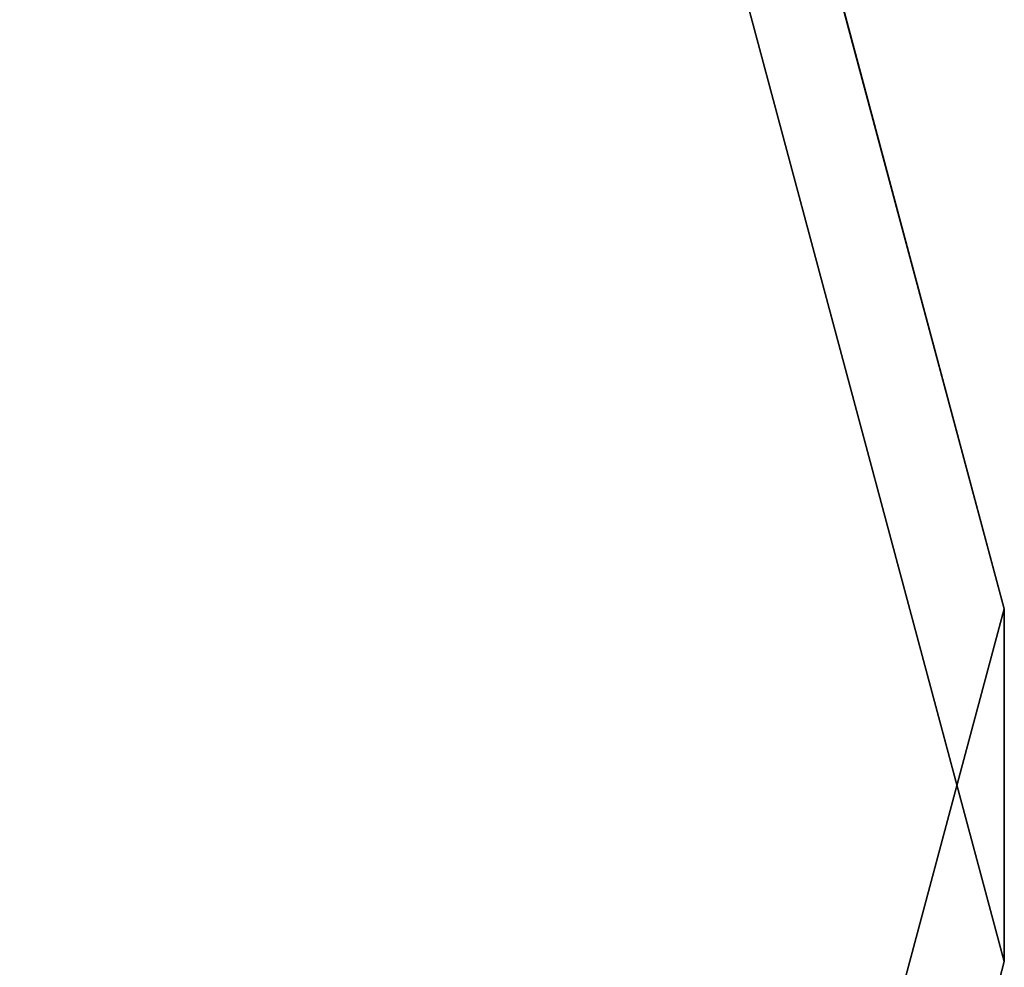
# Model space of a CAD drawing. Extents: x 1 to 133, y -67 to 66.
# Tile 85 of 256: x 24.10051 to 24.108, y -27.3229 to -27.31569. Entities that reach past the tile are written whole.
import ezdxf

# ---------------------------------------------------------------- set-up
doc = ezdxf.new("R2010")
doc.units = 0
doc.header["$LTSCALE"] = 25.4
doc.layers.get('0').update_dxf_attribs({"color": 13, "linetype": 'CONTINUOUS'})

# ---------------------------------------------------------------- blocks, each defined once
blk = doc.blocks.new('MEKONG-4698_STL')
at = {"color": 250}
for p, q in [((24.1079998, -27.3201752, 27.2523651), (23.3577404, -24.5201759, 27.2527828)), ((24.1079998, -27.3201752, 27.2523651), (23.3577404, -24.5201759, 27.2527828)), ((23.3577404, -24.5228577, 45.2527809), (24.1079998, -27.3228588, 45.2523651)), ((23.3577404, -24.5228577, 45.2527809), (24.1079998, -27.3228588, 45.2523651)), ((23.3577404, -30.1201763, 27.2519493), (24.1079998, -27.3201752, 27.2523651)), ((23.3577404, -30.1201763, 27.2519493), (24.1079998, -27.3201752, 27.2523651)), ((24.1079998, -27.3201752, 27.2523651), (24.1079998, -27.3228588, 45.2523651)), ((24.1079998, -27.3201752, 27.2523651), (24.1079998, -27.3228588, 45.2523651)), ((24.1079998, -27.3228588, 45.2523651), (23.3577404, -30.12286, 45.2519455)), ((24.1079998, -27.3228588, 45.2523651), (23.3577404, -30.12286, 45.2519455))]:
    blk.add_line(p, q, dxfattribs=at)
mesh = blk.add_polyface(dxfattribs=at)
corners = [(23.3577404, -24.5228577, 45.2527809), (24.1079998, -27.3201752, 27.2523651), (24.1079998, -27.3228588, 45.2523651), (23.3577404, -24.5201759, 27.2527828)]
mesh.append_faces([[corners[k] for k in face] for face in [(0, 1, 2), (1, 0, 3)]], dxfattribs={"vtx0": -1, "color": 250})
mesh = blk.add_polyface(dxfattribs=at)
corners = [(24.1079998, -27.3228588, 45.2523651), (23.3577404, -30.1201763, 27.2519493), (23.3577404, -30.12286, 45.2519455), (24.1079998, -27.3201752, 27.2523651)]
mesh.append_faces([[corners[k] for k in face] for face in [(0, 1, 2), (1, 0, 3)]], dxfattribs={"vtx0": -1, "color": 250})

msp = doc.modelspace()

# ---------------------------------------------------------------- block references
at = {"color": 0}
msp.add_blockref('MEKONG-4698_STL', (0, 0), dxfattribs=at)

doc.saveas('drawing.dxf')
